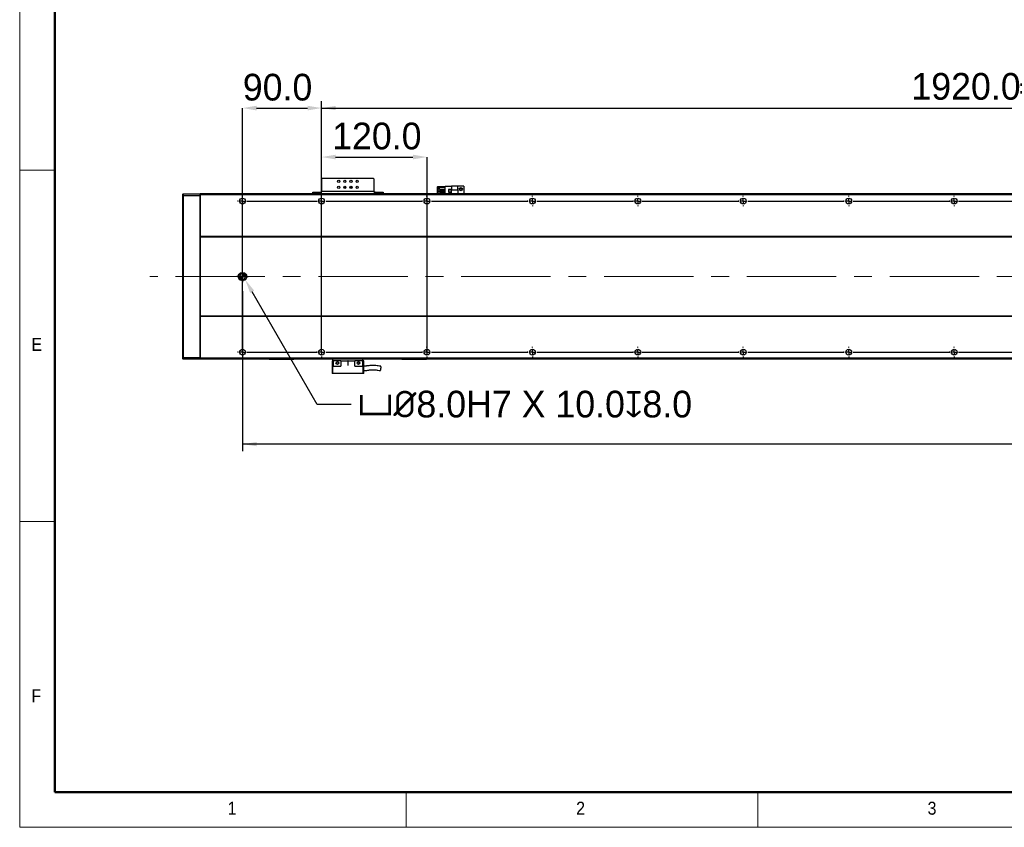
# Model space of a CAD drawing. Header units: millimetres. Extents: x 40 to 3320, y 40 to 2336.
# Tile 1 of 11: x 40 to 1161, y 40 to 959. Entities that reach past the tile are written whole.
import ezdxf

# ---------------------------------------------------------------- set-up
doc = ezdxf.new("R2010")
doc.units = ezdxf.units.MM
doc.header["$LTSCALE"] = 8
doc.header["$PDSIZE"] = -1
doc.linetypes.add('CENTERX2', pattern=[20.32, 12.7, -2.54, 2.54, -2.54])
doc.layers.add('DIMNS', color=7, linetype='Continuous')
doc.styles.add('SLDTEXTSTYLE0', font='Gothic.ttf', dxfattribs={"width": 0.913})
doc.styles.add('SLDTEXTSTYLE7', font='txt')
doc.styles.add('SLDTEXTSTYLE8', font='txt', dxfattribs={"bigfont": 'bigfont'})
doc.dimstyles.new('SLDDIMSTYLE0', dxfattribs={"dimtxt": 30.4, "dimasz": 16, "dimexe": 0, "dimexo": 0.0625, "dimgap": 7.6, "dimtad": 2, "dimdec": 1, "dimrnd": 1e-09, "dimzin": 4, "dimdsep": 46, "dimtxsty": 'SLDTEXTSTYLE7', "dimsah": 1, "dimcen": 0.09, "dimadec": 0, "dimazin": 1, "dimtfac": 1, "dimtdec": 1, "dimtmove": 0, "dimatfit": 0, "dimfxl": 0, "dimfrac": 2, "dimtolj": 1, "dimtzin": 12, "dimarcsym": 0})
doc.dimstyles.new('SLDDIMSTYLE1', dxfattribs={"dimtxt": 30.4, "dimasz": 16, "dimexe": 0, "dimexo": 0.0625, "dimgap": 7.6, "dimtad": 2, "dimdec": 1, "dimrnd": 1e-09, "dimzin": 4, "dimdsep": 46, "dimtxsty": 'SLDTEXTSTYLE7', "dimsah": 1, "dimcen": 0.09, "dimadec": 0, "dimazin": 1, "dimtfac": 1, "dimtdec": 1, "dimtofl": 0, "dimtmove": 0, "dimatfit": 3, "dimfxl": 0, "dimfrac": 2, "dimtolj": 1, "dimtzin": 12, "dimarcsym": 0})
doc.dimstyles.new('SLDDIMSTYLE7', dxfattribs={"dimtxt": 30.4, "dimasz": 16, "dimexe": 0, "dimexo": 0.0625, "dimgap": 7.6, "dimtad": 0, "dimtih": 1, "dimtoh": 1, "dimdec": 1, "dimrnd": 1e-09, "dimzin": 4, "dimdsep": 46, "dimtxsty": 'SLDTEXTSTYLE7', "dimsah": 1, "dimcen": 0, "dimadec": 0, "dimazin": 1, "dimtfac": 1, "dimtdec": 1, "dimtofl": 0, "dimtmove": 0, "dimatfit": 3, "dimfxl": 0, "dimfrac": 2, "dimtolj": 1, "dimtzin": 12, "dimarcsym": 0})

# ---------------------------------------------------------------- blocks, each defined once
blk = doc.blocks.new('_D_23')
at = {"layer": 'DIMNS'}
for p, q in [((383.6, 769), (383.6, 866.8)), ((2303.6, 769), (2303.6, 866.8)), ((383.6, 858.8), (2303.6, 858.8))]:
    blk.add_line(p, q, dxfattribs=at)
for points in [[(383.6, 858.8), (399.6, 856.4), (399.6, 861.2)], [(2303.6, 858.8), (2287.6, 861.2), (2287.6, 856.4)]]:
    blk.add_solid(points, dxfattribs=at)
at = {"layer": 'DIMNS', "char_height": 30.4, "attachment_point": 1}
for s, insert, style in [('1920.0', (1054.9, 898.7), 'SLDTEXTSTYLE7'), ('=16×120.0（PITCH）', (1173.7, 898.7), 'SLDTEXTSTYLE8')]:
    blk.add_mtext(s, dxfattribs=dict(at, insert=insert, style=style))
blk = doc.blocks.new('_D_24')
at = {"layer": 'Defpoints', "color": 0}
for p in [(503.6, 803), (383.6, 758.8), (503.6, 581)]:
    blk.add_point(p, dxfattribs=at)
at = {"layer": 'DIMNS', "color": 0, "lineweight": -2}
for p, q in [((383.6, 758.9), (383.6, 803)), ((399.6, 803), (487.6, 803)), ((503.6, 581), (503.6, 803))]:
    blk.add_line(p, q, dxfattribs=at)
at = {"layer": 'DIMNS', "color": 0}
for points in [[(399.6, 805.7), (399.6, 800.4), (383.6, 803)], [(487.6, 805.7), (487.6, 800.4), (503.6, 803)]]:
    blk.add_solid(points, dxfattribs=at)
at = {"layer": 'DIMNS', "color": 0, "insert": (446.5, 842.2), "char_height": 30.4, "attachment_point": 2, "style": 'SLDTEXTSTYLE7'}
blk.add_mtext('\\A1;120.0', dxfattribs=at)
blk = doc.blocks.new('_D_25')
at = {"layer": 'Defpoints', "color": 0}
for p in [(383.6, 858.8), (293.6, 581), (383.6, 581)]:
    blk.add_point(p, dxfattribs=at)
at = {"layer": 'DIMNS', "color": 0, "lineweight": -2}
for p, q in [((293.6, 581), (293.6, 858.8)), ((309.6, 858.8), (367.6, 858.8)), ((383.6, 581), (383.6, 858.8))]:
    blk.add_line(p, q, dxfattribs=at)
at = {"layer": 'DIMNS', "color": 0}
for points in [[(309.6, 861.4), (309.6, 856.1), (293.6, 858.8)], [(367.6, 861.4), (367.6, 856.1), (383.6, 858.8)]]:
    blk.add_solid(points, dxfattribs=at)
at = {"layer": 'DIMNS', "color": 0, "insert": (333.5, 897.8), "char_height": 30.4, "attachment_point": 2, "style": 'SLDTEXTSTYLE7'}
blk.add_mtext('\\A1;90.0', dxfattribs=at)
blk = doc.blocks.new('_D_26')
at = {"layer": 'DIMNS'}
for p, q in [((293.6, 650.3), (293.6, 468.2)), ((2393.6, 656.8), (2393.6, 468.2)), ((2393.6, 476.2), (293.6, 476.2))]:
    blk.add_line(p, q, dxfattribs=at)
for points in [[(293.6, 476.2), (309.6, 473.8), (309.6, 478.6)], [(2393.6, 476.2), (2377.6, 478.6), (2377.6, 473.8)]]:
    blk.add_solid(points, dxfattribs=at)
at = {"layer": 'DIMNS', "insert": (1277.3, 516.1), "char_height": 30.4, "attachment_point": 1, "style": 'SLDTEXTSTYLE7'}
blk.add_mtext('2100.0', dxfattribs=at)
blk = doc.blocks.new('_D_29')
at = {"layer": 'Defpoints', "color": 0}
for p in [(294.6, 667), (296.6, 663.5)]:
    blk.add_point(p, dxfattribs=at)
at = {"layer": 'DIMNS', "color": 0, "lineweight": -2}
for p, q in [((378.7, 521.2), (304.6, 649.7)), ((417.1, 521.2), (378.7, 521.2))]:
    blk.add_line(p, q, dxfattribs=at)
at = {"layer": 'DIMNS', "color": 0}
blk.add_solid([(306.9, 651), (302.3, 648.3), (296.6, 663.5)], dxfattribs=at)
at = {"layer": 'DIMNS', "color": 0, "insert": (424.7, 537), "char_height": 30.4, "attachment_point": 1, "style": 'SLDTEXTSTYLE7'}
blk.add_mtext('\\A1;{\\fGDT|b0|i0|c134|p2;v\\fISOCPEUR|b0|i0|c134|p34;%%C}8.0H7 X 10.0{\\fGDT|b0|i0|c134|p2;x}8.0', dxfattribs=at)
blk = doc.blocks.new('SW_CENTERMARKSYMBOL_8')
at = {"layer": 'DIMNS', "color": 0}
for p, q in [((-95.08, 0), (-95.84, 0)), ((-90, 0), (-92.54, 0)), ((-90, 5.08), (-90, 5.84)), ((-90, 0), (-90, 2.54)), ((-90, 0), (-90, -2.54)), ((-90, 0), (-87.46, 0)), ((-84.92, 0), (-5.08, 0)), ((0, 0), (-2.54, 0)), ((0, 5.08), (0, 5.84)), ((0, 0), (0, 2.54)), ((0, 0), (0, -2.54)), ((0, 0), (2.54, 0)), ((5.08, 0), (114.92, 0)), ((120, 5.08), (120, 5.84)), ((120, 0), (120, 2.54)), ((120, 0), (120, 2.54)), ((240, 5.08), (240, 5.84)), ((240, 0), (240, 2.54)), ((240, 0), (240, 2.54)), ((240, 0), (240, 2.54)), ((360, 5.08), (360, 5.84)), ((360, 0), (360, 2.54)), ((360, 0), (360, 2.54)), ((360, 0), (360, 2.54)), ((360, 0), (360, 2.54)), ((480, 5.08), (480, 5.84)), ((480, 0), (480, 2.54)), ((480, 0), (480, 2.54)), ((480, 0), (480, 2.54)), ((480, 0), (480, 2.54)), ((480, 0), (480, 2.54)), ((600, 5.08), (600, 5.84)), ((600, 0), (600, 2.54)), ((600, 0), (600, 2.54)), ((600, 0), (600, 2.54)), ((600, 0), (600, 2.54)), ((600, 0), (600, 2.54)), ((600, 0), (600, 2.54)), ((720, 5.08), (720, 5.84)), ((720, 0), (720, 2.54)), ((720, 0), (720, 2.54)), ((720, 0), (720, 2.54)), ((720, 0), (720, 2.54)), ((720, 0), (720, 2.54)), ((720, 0), (720, 2.54)), ((720, 0), (720, 2.54)), ((114.92, 0), (114.16, 0)), ((120, 0), (117.46, 0)), ((120, 0), (117.46, 0)), ((120, 0), (120, -2.54)), ((120, 0), (122.54, 0)), ((120, 0), (120, -2.54)), ((120, 0), (122.54, 0)), ((120, -5.08), (120, -5.84)), ((125.08, 0), (125.84, 0)), ((125.08, 0), (234.92, 0)), ((234.92, 0), (234.16, 0)), ((240, 0), (237.46, 0)), ((240, 0), (237.46, 0)), ((240, 0), (237.46, 0)), ((240, 0), (240, -2.54)), ((240, 0), (242.54, 0)), ((240, 0), (240, -2.54)), ((240, 0), (242.54, 0)), ((240, 0), (240, -2.54)), ((240, 0), (242.54, 0)), ((240, -5.08), (240, -5.84)), ((245.08, 0), (245.84, 0)), ((245.08, 0), (354.92, 0)), ((354.92, 0), (354.16, 0)), ((360, 0), (357.46, 0)), ((360, 0), (357.46, 0)), ((360, 0), (357.46, 0)), ((360, 0), (357.46, 0)), ((360, 0), (360, -2.54)), ((360, 0), (362.54, 0)), ((360, 0), (360, -2.54)), ((360, 0), (362.54, 0)), ((360, 0), (360, -2.54)), ((360, 0), (362.54, 0)), ((360, 0), (360, -2.54)), ((360, 0), (362.54, 0)), ((360, -5.08), (360, -5.84)), ((365.08, 0), (365.84, 0)), ((365.08, 0), (474.92, 0)), ((474.92, 0), (474.16, 0)), ((480, 0), (477.46, 0)), ((480, 0), (477.46, 0)), ((480, 0), (477.46, 0)), ((480, 0), (477.46, 0)), ((480, 0), (477.46, 0)), ((480, 0), (480, -2.54)), ((480, 0), (482.54, 0)), ((480, 0), (480, -2.54)), ((480, 0), (482.54, 0)), ((480, 0), (480, -2.54)), ((480, 0), (482.54, 0)), ((480, 0), (480, -2.54)), ((480, 0), (482.54, 0)), ((480, 0), (480, -2.54)), ((480, 0), (482.54, 0)), ((480, -5.08), (480, -5.84)), ((485.08, 0), (485.84, 0)), ((485.08, 0), (594.92, 0)), ((594.92, 0), (594.16, 0)), ((600, 0), (597.46, 0)), ((600, 0), (597.46, 0)), ((600, 0), (597.46, 0)), ((600, 0), (597.46, 0)), ((600, 0), (597.46, 0)), ((600, 0), (597.46, 0)), ((600, 0), (600, -2.54)), ((600, 0), (602.54, 0)), ((600, 0), (600, -2.54)), ((600, 0), (602.54, 0)), ((600, 0), (600, -2.54)), ((600, 0), (602.54, 0)), ((600, 0), (600, -2.54)), ((600, 0), (602.54, 0)), ((600, 0), (600, -2.54)), ((600, 0), (602.54, 0)), ((600, 0), (600, -2.54)), ((600, 0), (602.54, 0)), ((600, -5.08), (600, -5.84)), ((605.08, 0), (605.84, 0)), ((605.08, 0), (714.92, 0)), ((714.92, 0), (714.16, 0)), ((720, 0), (717.46, 0)), ((720, 0), (717.46, 0)), ((720, 0), (717.46, 0)), ((720, 0), (717.46, 0)), ((720, 0), (717.46, 0)), ((720, 0), (717.46, 0)), ((720, 0), (717.46, 0)), ((720, 0), (720, -2.54)), ((720, 0), (722.54, 0)), ((720, 0), (720, -2.54)), ((720, 0), (722.54, 0)), ((720, 0), (720, -2.54)), ((720, 0), (722.54, 0)), ((720, 0), (720, -2.54)), ((720, 0), (722.54, 0)), ((720, 0), (720, -2.54)), ((720, 0), (722.54, 0)), ((720, 0), (720, -2.54)), ((720, 0), (722.54, 0)), ((720, 0), (720, -2.54)), ((720, 0), (722.54, 0)), ((720, -5.08), (720, -5.84)), ((725.08, 0), (725.84, 0)), ((725.08, 0), (834.92, 0)), ((-95.08, -172), (-95.84, -172)), ((-90, -172), (-92.54, -172)), ((-90, -172), (-90, -169.46)), ((-90, -172), (-90, -174.54)), ((-90, -172), (-87.46, -172)), ((-90, -177.08), (-90, -177.84)), ((-84.92, -172), (-5.08, -172)), ((0, -172), (-2.54, -172)), ((0, -172), (0, -169.46)), ((0, -172), (0, -174.54)), ((0, -172), (2.54, -172)), ((0, -177.08), (0, -177.84)), ((5.08, -172), (5.84, -172))]:
    blk.add_line(p, q, dxfattribs=at)
blk = doc.blocks.new('SW_CENTERMARKSYMBOL_9')
at = {"layer": 'DIMNS', "color": 0}
for p, q in [((-125.08, 0), (-125.84, 0)), ((-120, 0), (-122.54, 0)), ((-120, 5.08), (-120, 5.84)), ((-120, 0), (-120, 2.54)), ((-120, 0), (-120, -2.54)), ((-120, 0), (-117.46, 0)), ((-114.92, 0), (-5.08, 0)), ((-5.08, 0), (-5.84, 0)), ((0, 0), (-2.54, 0)), ((0, 0), (-2.54, 0)), ((0, 5.08), (0, 5.84)), ((0, 0), (0, 2.54)), ((0, 0), (0, 2.54)), ((0, 0), (0, -2.54)), ((0, 0), (2.54, 0)), ((0, 0), (0, -2.54)), ((0, 0), (2.54, 0)), ((5.08, 0), (5.84, 0)), ((5.08, 0), (114.92, 0)), ((120, 5.08), (120, 5.84)), ((120, 0), (120, 2.54)), ((120, 0), (120, 2.54)), ((120, 0), (120, 2.54)), ((240, 5.08), (240, 5.84)), ((240, 0), (240, 2.54)), ((240, 0), (240, 2.54)), ((240, 0), (240, 2.54)), ((240, 0), (240, 2.54)), ((360, 5.08), (360, 5.84)), ((360, 0), (360, 2.54)), ((360, 0), (360, 2.54)), ((360, 0), (360, 2.54)), ((360, 0), (360, 2.54)), ((360, 0), (360, 2.54)), ((480, 5.08), (480, 5.84)), ((480, 0), (480, 2.54)), ((480, 0), (480, 2.54)), ((480, 0), (480, 2.54)), ((480, 0), (480, 2.54)), ((480, 0), (480, 2.54)), ((480, 0), (480, 2.54)), ((600, 5.08), (600, 5.84)), ((600, 0), (600, 2.54)), ((600, 0), (600, 2.54)), ((600, 0), (600, 2.54)), ((600, 0), (600, 2.54)), ((600, 0), (600, 2.54)), ((600, 0), (600, 2.54)), ((600, 0), (600, 2.54)), ((-120, -5.08), (-120, -5.84)), ((0, -5.08), (0, -5.84)), ((114.92, 0), (114.16, 0)), ((120, 0), (117.46, 0)), ((120, 0), (117.46, 0)), ((120, 0), (117.46, 0)), ((120, 0), (120, -2.54)), ((120, 0), (122.54, 0)), ((120, 0), (120, -2.54)), ((120, 0), (122.54, 0)), ((120, 0), (120, -2.54)), ((120, 0), (122.54, 0)), ((120, -5.08), (120, -5.84)), ((125.08, 0), (125.84, 0)), ((125.08, 0), (234.92, 0)), ((234.92, 0), (234.16, 0)), ((240, 0), (237.46, 0)), ((240, 0), (237.46, 0)), ((240, 0), (237.46, 0)), ((240, 0), (237.46, 0)), ((240, 0), (240, -2.54)), ((240, 0), (242.54, 0)), ((240, 0), (240, -2.54)), ((240, 0), (242.54, 0)), ((240, 0), (240, -2.54)), ((240, 0), (242.54, 0)), ((240, 0), (240, -2.54)), ((240, 0), (242.54, 0)), ((240, -5.08), (240, -5.84)), ((245.08, 0), (245.84, 0)), ((245.08, 0), (354.92, 0)), ((354.92, 0), (354.16, 0)), ((360, 0), (357.46, 0)), ((360, 0), (357.46, 0)), ((360, 0), (357.46, 0)), ((360, 0), (357.46, 0)), ((360, 0), (357.46, 0)), ((360, 0), (360, -2.54)), ((360, 0), (362.54, 0)), ((360, 0), (360, -2.54)), ((360, 0), (362.54, 0)), ((360, 0), (360, -2.54)), ((360, 0), (362.54, 0)), ((360, 0), (360, -2.54)), ((360, 0), (362.54, 0)), ((360, 0), (360, -2.54)), ((360, 0), (362.54, 0)), ((360, -5.08), (360, -5.84)), ((365.08, 0), (365.84, 0)), ((365.08, 0), (474.92, 0)), ((474.92, 0), (474.16, 0)), ((480, 0), (477.46, 0)), ((480, 0), (477.46, 0)), ((480, 0), (477.46, 0)), ((480, 0), (477.46, 0)), ((480, 0), (477.46, 0)), ((480, 0), (477.46, 0)), ((480, 0), (480, -2.54)), ((480, 0), (482.54, 0)), ((480, 0), (480, -2.54)), ((480, 0), (482.54, 0)), ((480, 0), (480, -2.54)), ((480, 0), (482.54, 0)), ((480, 0), (480, -2.54)), ((480, 0), (482.54, 0)), ((480, 0), (480, -2.54)), ((480, 0), (482.54, 0)), ((480, 0), (480, -2.54)), ((480, 0), (482.54, 0)), ((480, -5.08), (480, -5.84)), ((485.08, 0), (485.84, 0)), ((485.08, 0), (594.92, 0)), ((594.92, 0), (594.16, 0)), ((600, 0), (597.46, 0)), ((600, 0), (597.46, 0)), ((600, 0), (597.46, 0)), ((600, 0), (597.46, 0)), ((600, 0), (597.46, 0)), ((600, 0), (597.46, 0)), ((600, 0), (597.46, 0)), ((600, 0), (600, -2.54)), ((600, 0), (602.54, 0)), ((600, 0), (600, -2.54)), ((600, 0), (602.54, 0)), ((600, 0), (600, -2.54)), ((600, 0), (602.54, 0)), ((600, 0), (600, -2.54)), ((600, 0), (602.54, 0)), ((600, 0), (600, -2.54)), ((600, 0), (602.54, 0)), ((600, 0), (600, -2.54)), ((600, 0), (602.54, 0)), ((600, 0), (600, -2.54)), ((600, 0), (602.54, 0)), ((600, -5.08), (600, -5.84)), ((605.08, 0), (605.84, 0)), ((605.08, 0), (714.92, 0))]:
    blk.add_line(p, q, dxfattribs=at)
blk = doc.blocks.new('SW_CENTERMARKSYMBOL_12')
at = {"layer": 'DIMNS', "color": 0}
for p, q in [((-5.08, 0), (-6.54, 0)), ((0, 0), (-2.54, 0)), ((0, 5.08), (0, 6.54)), ((0, 0), (0, 2.54)), ((0, 0), (0, -2.54)), ((0, 0), (2.54, 0)), ((0, -5.08), (0, -6.54)), ((5.08, 0), (6.54, 0))]:
    blk.add_line(p, q, dxfattribs=at)
blk = doc.blocks.new('SW_DOWELSYMBOL_4')
at = {"linetype": 'Continuous', "lineweight": 18}
h = blk.add_hatch(color=0, dxfattribs=at)
edge = h.paths.add_edge_path(flags=0)
edge.add_arc((0, 0), 4, 180, 270)
edge.add_line((0, -4), (0, 0))
edge.add_line((0, 0), (-4, 0))
h = blk.add_hatch(color=0, dxfattribs=at)
edge = h.paths.add_edge_path(flags=0)
edge.add_arc((0, 0), 4, 0, 90)
edge.add_line((0, 4), (0, 0))
edge.add_line((0, 0), (4, 0))
at = {"layer": 'DIMNS', "color": 0}
blk.add_circle((0, 0), 4, dxfattribs=at)
blk = doc.blocks.new('SW_DOWELSYMBOL_5')
at = {"linetype": 'Continuous', "lineweight": 18}
h = blk.add_hatch(color=0, dxfattribs=at)
edge = h.paths.add_edge_path(flags=0)
edge.add_arc((0, 0), 4, 180, 270)
edge.add_line((0, -4), (0, 0))
edge.add_line((0, 0), (-4, 0))
h = blk.add_hatch(color=0, dxfattribs=at)
edge = h.paths.add_edge_path(flags=0)
edge.add_arc((0, 0), 4, 0, 90)
edge.add_line((0, 4), (0, 0))
edge.add_line((0, 0), (4, 0))
at = {"layer": 'DIMNS', "color": 0}
blk.add_circle((0, 0), 4, dxfattribs=at)

msp = doc.modelspace()

# ---------------------------------------------------------------- linework, layer by layer
at = {"color": 7, "linetype": 'Continuous', "lineweight": 18}
for p, q in [((40, 2336), (40, 40)), ((80, 2296), (80, 80)), ((40, 788), (80, 788)), ((80, 388), (40, 388)), ((80, 80), (3280, 80)), ((480, 40), (480, 80)), ((880, 80), (880, 40)), ((984, 80), (3280, 80)), ((40, 40), (3320, 40))]:
    msp.add_line(p, q, dxfattribs=at)
at = {"color": 7, "linetype": 'Continuous', "lineweight": 50}
for p, q in [((80, 2296), (80, 80)), ((80, 80), (3280, 80))]:
    msp.add_line(p, q, dxfattribs=at)
at = {"color": 7, "linetype": 'Continuous', "lineweight": 25}
for p, q in [((384.5708331, 778.7713308), (383.5708162, 777.7713288)), ((383.5708162, 777.7713288), (383.5708162, 763.9713336)), ((442.5708315, 778.7713308), (384.5708331, 778.7713308)), ((443.5708186, 777.7713288), (442.5708315, 778.7713308)), ((443.5708186, 763.9713336), (443.5708186, 777.7713288)), ((373.5708257, 760.9713275), (373.5708257, 762.9713315)), ((373.5708257, 762.9713315), (374.5708129, 762.9713315)), ((374.5708129, 762.9713315), (374.5708129, 760.9713275)), ((374.5708129, 762.9713315), (382.5708291, 762.9713315)), ((382.5708291, 762.9713315), (382.5708291, 760.9713275)), ((383.5708162, 762.9713315), (382.5708291, 762.9713315)), ((443.5708186, 763.9713336), (383.5708162, 763.9713336)), ((383.5708162, 760.9713275), (383.5708162, 763.9713336)), ((443.5708186, 763.9713336), (443.5708186, 760.9713275)), ((444.5708355, 762.9713315), (443.5708186, 762.9713315)), ((444.5708355, 762.9713315), (444.5708355, 760.9713275)), ((444.5708355, 762.9713315), (452.5708219, 762.9713315)), ((452.5708219, 760.9713275), (452.5708219, 762.9713315)), ((452.5708219, 762.9713315), (453.5708389, 762.9713315)), ((453.5708389, 762.9713315), (453.5708389, 760.9713275)), ((515.8708355, 769.4713298), (515.5708155, 769.1713322)), ((515.8708355, 769.1713322), (515.5708155, 769.1713322)), ((515.5708155, 760.9713275), (515.5708155, 769.1713322)), ((515.9950814, 769.4713298), (515.8708355, 769.1713322)), ((515.8708355, 769.4713298), (515.9950814, 769.4713298)), ((520.2708205, 769.1713322), (515.8708355, 769.1713322)), ((515.8708355, 769.1713322), (515.8708355, 760.9713275)), ((515.9950814, 769.4713298), (520.2708205, 769.4713298)), ((517.8708097, 766.0313297), (517.8708097, 768.5313273)), ((517.8708097, 768.5313273), (524.0708253, 768.5313273)), ((517.8708097, 766.0313297), (524.0708253, 766.0313297)), ((517.8708097, 764.991333), (524.0708253, 764.991333)), ((517.8708097, 763.4913299), (517.8708097, 764.991333)), ((517.8708097, 763.4913299), (524.0708253, 763.4913299)), ((517.8708097, 762.4513332), (524.0708253, 762.4513332)), ((517.8708097, 760.9713275), (517.8708097, 762.4513332)), ((520.2708205, 768.5313273), (520.2708205, 769.4713298)), ((520.2708205, 769.4713298), (524.0708253, 769.4713298)), ((520.2708205, 764.991333), (520.2708205, 766.0313297)), ((520.2708205, 762.4513332), (520.2708205, 763.4913299)), ((524.0708253, 760.9713275), (524.0708253, 769.7713274)), ((524.0708253, 769.7713274), (531.6208264, 769.7713274)), ((531.3708147, 766.0713319), (528.1708202, 766.0713319)), ((528.1708202, 766.0713319), (528.1708202, 762.8713299)), ((528.1708202, 762.8713299), (531.3708147, 762.8713299)), ((528.2708368, 765.9713302), (528.2708368, 762.9713315)), ((531.2708279, 765.9713302), (528.2708368, 765.9713302)), ((528.2708368, 762.9713315), (531.2708279, 762.9713315)), ((531.2708279, 762.9713315), (531.2708279, 765.9713302)), ((531.3708147, 762.8713299), (531.3708147, 766.0713319)), ((538.5708174, 769.7713274), (531.6208264, 769.7713274)), ((531.6208264, 769.7713274), (531.6208264, 765.4713292)), ((538.5708174, 765.4713292), (531.6208264, 765.4713292)), ((531.6208264, 760.9713275), (531.6208264, 765.4713292)), ((538.5708174, 765.4713292), (538.5708174, 769.7713274)), ((545.5708167, 769.7713274), (538.5708174, 769.7713274)), ((538.5708174, 765.4713292), (538.5708174, 760.9713275)), ((545.5708167, 769.7713274), (545.5708167, 760.9713275)), ((225.5708536, 760.6713299), (225.8708438, 760.9713275)), ((225.5708536, 758.8470701), (225.5708536, 760.6713299)), ((225.5708536, 758.8470701), (225.8708438, 758.9713309)), ((225.5708536, 575.0955913), (225.5708536, 758.8470701)), ((225.8708438, 760.9713275), (225.8708438, 758.9713309)), ((225.8708438, 760.9713275), (245.2708444, 760.9713275)), ((225.8708438, 758.9713309), (225.8708438, 574.9713305)), ((245.2708444, 758.9713309), (225.8708438, 758.9713309)), ((245.2708444, 758.9713309), (245.2708444, 760.9713275)), ((245.5708346, 760.6713299), (245.2708444, 760.9713275)), ((245.2708444, 574.9713305), (245.2708444, 758.9713309)), ((245.5708346, 758.8470701), (245.2708444, 758.9713309)), ((2441.5708741, 760.9713275), (245.5708346, 760.9713275)), ((245.5708346, 760.9713275), (245.5708346, 759.9713329)), ((2441.5708741, 759.9713329), (245.5708346, 759.9713329)), ((245.5708346, 759.9713329), (245.5708346, 712.4713298)), ((2441.5708741, 712.4713298), (245.5708346, 712.4713298)), ((245.5708346, 712.4713298), (245.5708346, 711.9713288)), ((2441.5708741, 711.9713288), (245.5708346, 711.9713288)), ((245.5708346, 711.9713288), (245.5708346, 621.9713289)), ((294.5707998, 670.9713304), (292.5708255, 670.9713304)), ((292.5708255, 662.9713305), (294.5707998, 662.9713305)), ((2441.5708741, 621.9713289), (245.5708346, 621.9713289)), ((245.5708346, 621.9713289), (245.5708346, 621.4713316)), ((2441.5708741, 621.4713316), (245.5708346, 621.4713316)), ((245.5708346, 621.4713316), (245.5708346, 573.9713285)), ((225.5708536, 573.2713316), (225.5708536, 575.0955913)), ((225.5708536, 575.0955913), (225.8708438, 574.9713305)), ((225.5708536, 573.2713316), (225.8708438, 572.9713339)), ((225.8708438, 574.9713305), (225.8708438, 572.9713339)), ((225.8708438, 574.9713305), (245.2708444, 574.9713305)), ((245.2708444, 572.9713339), (225.8708438, 572.9713339)), ((245.5708346, 575.0955913), (245.2708444, 574.9713305)), ((245.2708444, 572.9713339), (245.2708444, 574.9713305)), ((245.5708346, 573.2713316), (245.2708444, 572.9713339)), ((2441.5708741, 573.9713285), (245.5708346, 573.9713285)), ((245.5708346, 573.9713285), (245.5708346, 572.9713339)), ((2441.5708741, 572.9713339), (245.5708346, 572.9713339)), ((324.0708074, 572.7713305), (324.0708074, 572.9713339)), ((324.0708074, 572.7713305), (325.0708541, 572.7713305)), ((324.0708074, 572.7713305), (324.3707976, 572.4713329)), ((325.1950702, 572.4713329), (324.3707976, 572.4713329)), ((325.0708541, 572.9713339), (325.0708541, 572.7713305)), ((325.0708541, 572.7713305), (351.0708174, 572.7713305)), ((325.1950702, 572.4713329), (325.0708541, 572.7713305)), ((350.9465715, 572.4713329), (325.1950702, 572.4713329)), ((350.9465715, 572.4713329), (351.0708174, 572.7713305)), ((351.7708143, 572.4713329), (350.9465715, 572.4713329)), ((351.0708174, 572.7713305), (351.0708174, 572.9713339)), ((351.0708174, 572.7713305), (352.0708343, 572.7713305)), ((351.7708143, 572.4713329), (352.0708343, 572.7713305)), ((352.0708343, 572.9713339), (352.0708343, 572.7713305)), ((396.5708276, 571.0713316), (396.5708276, 572.9713339)), ((430.5708369, 571.0713316), (430.5708369, 572.9713339)), ((475.0708303, 572.7713305), (475.0708303, 572.9713339)), ((475.0708303, 572.7713305), (475.3708204, 572.4713329)), ((475.0708303, 572.7713305), (476.0708174, 572.7713305)), ((476.1950931, 572.4713329), (475.3708204, 572.4713329)), ((476.0708174, 572.9713339), (476.0708174, 572.7713305)), ((476.0708174, 572.7713305), (502.0708105, 572.7713305)), ((476.1950931, 572.4713329), (476.0708174, 572.7713305)), ((501.9465646, 572.4713329), (476.1950931, 572.4713329)), ((501.9465646, 572.4713329), (502.0708105, 572.7713305)), ((502.7708372, 572.4713329), (501.9465646, 572.4713329)), ((502.0708105, 572.7713305), (502.0708105, 572.9713339)), ((502.0708105, 572.7713305), (503.0708274, 572.7713305)), ((502.7708372, 572.4713329), (503.0708274, 572.7713305)), ((503.0708274, 572.9713339), (503.0708274, 572.7713305)), ((396.770831, 571.0713316), (395.5708107, 571.0713316)), ((395.5708107, 571.0713316), (395.5708107, 556.6713337)), ((396.770831, 565.0713269), (396.5708276, 565.0713269)), ((396.5708276, 556.6713337), (396.5708276, 565.0713269)), ((405.570831, 571.0713316), (396.770831, 571.0713316)), ((396.770831, 571.0713316), (396.770831, 565.0713269)), ((396.770831, 565.0713269), (405.570831, 565.0713269)), ((405.570831, 571.0713316), (413.3208355, 571.0713316)), ((405.570831, 571.0713316), (405.570831, 565.0713269)), ((413.8208291, 571.0713316), (413.3208355, 571.0713316)), ((413.3208355, 571.0713316), (413.3208355, 566.3213331)), ((413.8208291, 571.0713316), (421.5708336, 571.0713316)), ((413.8208291, 566.3213331), (413.8208291, 571.0713316)), ((421.5708336, 565.0713269), (421.5708336, 571.0713316)), ((430.3708336, 571.0713316), (421.5708336, 571.0713316)), ((421.5708336, 565.0713269), (430.3708336, 565.0713269)), ((426.5800974, 569.1225503), (426.7113766, 568.7185425)), ((430.3708336, 565.0713269), (430.3708336, 571.0713316)), ((431.5708241, 571.0713316), (430.3708336, 571.0713316)), ((430.5708369, 565.0713269), (430.3708336, 565.0713269)), ((430.5708369, 565.0713269), (430.5708369, 556.6713337)), ((431.5708241, 556.6713337), (431.5708241, 571.0713316)), ((396.5708276, 556.6713337), (395.5708107, 556.6713337)), ((430.5708369, 556.6713337), (396.5708276, 556.6713337)), ((431.5708241, 556.6713337), (430.5708369, 556.6713337))]:
    msp.add_line(p, q, dxfattribs=at)
at = {"color": 8, "linetype": 'Continuous', "lineweight": 25}
for p, q in [((411.3208315, 768.4713278), (408.8208338, 768.4713278)), ((418.3208307, 768.4713278), (415.8208331, 768.4713278))]:
    msp.add_line(p, q, dxfattribs=at)
at = {"color": 7, "linetype": 'Continuous', "lineweight": 25}
for centre, radius in [((403.0708245, 775.4713306), 1.25), ((410.0708245, 775.4713306), 1.25), ((417.0708245, 775.4713306), 1.25), ((424.0708245, 775.4713306), 1.25), ((403.0708245, 768.4713306), 1.25), ((410.0708245, 768.4713306), 1.25), ((417.0708245, 768.4713306), 1.25), ((424.0708245, 768.4713306), 1.25), ((542.0708245, 766.4713306), 1.75), ((542.0708245, 766.4713306), 1.25), ((293.5708245, 752.9713306), 3.3), ((383.5708245, 752.9713306), 3.3), ((503.5708245, 752.9713306), 3.3), ((623.5708245, 752.9713306), 3.3), ((743.5708245, 752.9713306), 3.3), ((863.5708245, 752.9713306), 3.3), ((983.5708245, 752.9713306), 3.3), ((1103.5708245, 752.9713306), 3.3), ((293.5708245, 580.9713306), 3.3), ((383.5708245, 580.9713306), 3.3), ((503.5708245, 580.9713306), 3.3), ((623.5708245, 580.9713306), 3.3), ((743.5708245, 580.9713306), 3.3), ((863.5708245, 580.9713306), 3.3), ((983.5708245, 580.9713306), 3.3), ((1103.5708245, 580.9713306), 3.3), ((401.5708245, 568.5713306), 1.6), ((425.5708245, 568.5713306), 1.6)]:
    msp.add_circle(centre, radius, dxfattribs=at)
for centre, radius, start, end in [((542.0708245, 759.4713306), 1.75, 58.9972808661, 121.0027191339), ((292.5708245, 666.9713306), 4, 90, 270), ((294.5708245, 666.9713306), 4, 270, 90), ((413.5708245, 566.3213306), 0.25, 180, 0)]:
    msp.add_arc(centre, radius, start, end, dxfattribs=at)
for points, knots in [([(402.7113578, 568.7185425), (402.7306318, 568.5899812), (402.7693675, 568.3316065), (402.6624966, 567.9414053), (402.4403772, 567.5955805), (402.1044771, 567.329118), (401.6865626, 567.178519), (401.2289397, 567.1712204), (400.7939744, 567.3021973), (400.5626712, 567.4843918), (400.4539808, 567.5700057)], [0, 0, 0, 0, 0.1147372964, 0.230591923, 0.3509262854, 0.4758248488, 0.6054507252, 0.7393978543, 0.8775419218, 1, 1, 1, 1]), ([(401.5524646, 569.8708046), (401.6943385, 569.8437663), (401.9774687, 569.7898074), (402.3310222, 569.5371321), (402.5103685, 569.288145), (402.5718149, 569.1422427), (402.5801083, 569.1225503)], [0, 0, 0, 0, 0.32231323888, 0.64322344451, 0.95184577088, 1, 1, 1, 1]), ([(425.5708119, 569.7213311), (425.4548439, 569.711122), (425.2229047, 569.6907035), (424.906596, 569.5304191), (424.6506167, 569.2905082), (424.4782624, 568.9832398), (424.4051217, 568.6391155), (424.4378525, 568.2886724), (424.5735519, 567.9639622), (424.7998064, 567.6943957), (425.0961174, 567.5045006), (425.4355406, 567.4115198), (425.7872866, 567.4238888), (426.1192257, 567.5404811), (426.4018861, 567.7507717), (426.6070691, 568.0353467), (426.7255182, 568.3695781), (426.7160905, 568.6022202), (426.7113766, 568.7185425)], [0, 0, 0, 0, 0.0624977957, 0.1249972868, 0.1874966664, 0.2499950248, 0.312495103, 0.3749940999, 0.4374955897, 0.4999943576, 0.5624959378, 0.6249971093, 0.6874980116, 0.7499974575, 0.8124992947, 0.8749995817, 0.9374991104, 1, 1, 1, 1]), ([(426.7113766, 568.7185425), (426.730638, 568.589981), (426.7693484, 568.3316051), (426.6624879, 567.9414054), (426.4403656, 567.5955805), (426.1044663, 567.329118), (425.6865515, 567.178519), (425.2289288, 567.1712204), (424.7939635, 567.3021973), (424.5626603, 567.4843918), (424.4539699, 567.5700057)], [0, 0, 0, 0, 0.1147366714, 0.2305913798, 0.3509258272, 0.4758244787, 0.6054504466, 0.7393976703, 0.8775418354, 1, 1, 1, 1]), ([(425.5524537, 569.8708046), (425.6943393, 569.8437698), (425.9774752, 569.7898213), (426.3310132, 569.5371208), (426.5103576, 569.2881451), (426.5718039, 569.1422427), (426.5800974, 569.1225503)], [0, 0, 0, 0, 0.3223338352, 0.6432245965, 0.9518459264, 1, 1, 1, 1]), ([(450.8833846, 564.8635674), (449.9133142, 565.0184488), (448.1024751, 565.3075671), (445.6336985, 565.6912386), (443.5750406, 565.8599971), (441.721164, 565.8988853), (439.6884916, 565.8181665), (437.8571525, 565.6113673), (436.3464838, 565.3939219), (435.3367528, 565.2428611), (434.2941857, 565.0913444), (433.231371, 564.9725153), (432.3135217, 564.8950455), (431.7642398, 564.9284052), (431.5708241, 564.9401519)], [0, 0, 0, 0, 0.1557751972, 0.2907869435, 0.3967690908, 0.4749909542, 0.5735889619, 0.7047468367, 0.7546884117, 0.8070862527, 0.8612074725, 0.9159542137, 0.9704053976, 1, 1, 1, 1]), ([(431.5708241, 559.9549461), (431.8059827, 559.9465301), (432.5238012, 559.9208405), (433.6691313, 560.0090119), (435.3505837, 560.20216), (437.0498209, 560.4707901), (438.7266141, 560.7007346), (440.1747531, 560.8460362), (441.8614199, 560.9316277), (443.7717367, 560.8687186), (445.8096227, 560.644507), (447.9191935, 560.2871704), (449.4662402, 560.0497603), (450.3126106, 559.9198762)], [0, 0, 0, 0, 0.0368682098, 0.112539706, 0.1785183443, 0.3028051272, 0.3842704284, 0.444529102, 0.530287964, 0.6473399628, 0.7447474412, 0.8603544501, 1, 1, 1, 1]), ([(450.3182134, 559.9645648), (450.3527385, 559.9506012), (450.4507864, 559.9109461), (450.6434901, 560.1777524), (450.8579452, 560.6763077), (451.0456504, 561.3729408), (451.1858066, 562.1794089), (451.2633553, 563.0185924), (451.2674661, 563.7985891), (451.1940451, 564.4146774), (451.0621128, 564.802939), (450.939166, 564.8333342), (450.883176, 564.8471761)], [0, 0, 0, 0, 0.0574058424, 0.1630267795, 0.2664668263, 0.369977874, 0.4747887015, 0.5815855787, 0.6902317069, 0.7997763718, 0.9088180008, 1, 1, 1, 1])]:
    msp.add_open_spline(points, degree=3, knots=knots, dxfattribs=at)
at = {"layer": 'DIMNS', "linetype": 'CENTERX2', "lineweight": 18}
msp.add_line((2432.3708245, 666.9713306), (188.0807273, 666.9713306), dxfattribs=at)

# ---------------------------------------------------------------- block references
at = {"layer": 'DIMNS'}
for name, p in [('SW_CENTERMARKSYMBOL_8', (383.5708245, 752.9713306)), ('SW_CENTERMARKSYMBOL_12', (293.5708245, 666.9713306)), ('SW_DOWELSYMBOL_4', (292.5708245, 666.9713306)), ('SW_DOWELSYMBOL_5', (294.5708245, 666.9713306)), ('SW_CENTERMARKSYMBOL_9', (503.5708245, 580.9713306))]:
    msp.add_blockref(name, p, dxfattribs=at)

# ---------------------------------------------------------------- texts
at = {"color": 7, "linetype": 'Continuous', "lineweight": 0, "char_height": 14.8166667, "attachment_point": 1, "style": 'SLDTEXTSTYLE0'}
for s, insert in [('E', (53.3333333, 597.1704528)), ('F', (53.3333333, 197.1704528)), ('1', (276.6666667, 69.1704848)), ('2', (673.3333333, 69.1704848)), ('3', (1073.3333333, 69.1704848))]:
    msp.add_mtext(s, dxfattribs=dict(at, insert=insert))

# ---------------------------------------------------------------- dimensions: what is measured, and where the dimension line sits
at = {"layer": 'DIMNS'}
for base, p1, p2, dimstyle, picture, middle in [((383.5708245, 858.7713306), (293.5708245, 580.9713306), (383.5708245, 580.9713306), 'SLDDIMSTYLE0', '_D_25', (333.5453702, 858.7713306)), ((503.5708245, 803.0263055), (383.5708245, 758.8113306), (503.5708245, 580.9713306), 'SLDDIMSTYLE0', '_D_24', (446.5267713, 803.0263055)), ((293.5708245, 476.1712275), (2393.5708245, 666.9713306), (293.5708245, 660.4313306), 'SLDDIMSTYLE1', '_D_26', (1336.6663181, 476.1712275))]:
    dim = msp.add_linear_dim(base=base, p1=p1, p2=p2, dimstyle=dimstyle, dxfattribs=at)
    dim.commit()
    dim.dimension.update_dxf_attribs({"geometry": picture, "text_midpoint": middle, "dimtype": 160})
dim = msp.add_linear_dim(base=(2303.5708245, 858.7713306), p1=(383.5708245, 758.8113306), p2=(2303.5708245, 758.8113306), text='<>=16×120.0（PITCH）', dimstyle='SLDDIMSTYLE1', dxfattribs=at)
dim.commit()
dim.dimension.update_dxf_attribs({"geometry": '_D_23', "text_midpoint": (1304.6326376, 858.7713306), "dimtype": 160})
dim = msp.add_radius_dim(center=(294.5708245, 666.9713306), mpoint=(296.5708245, 663.507229), text='{\\fGDT|b0|i0|c134|p2;v\\fISOCPEUR|b0|i0|c134|p34;%%C}8.0H7 X 10.0{\\fGDT|b0|i0|c134|p2;x}8.0', dimstyle='SLDDIMSTYLE7', override={"dimpost": '<>'}, dxfattribs=at)
dim.commit()
dim.dimension.update_dxf_attribs({"geometry": '_D_29', "text_midpoint": (637.4910302, 521.193758), "dimtype": 164})

doc.saveas('drawing.dxf')
